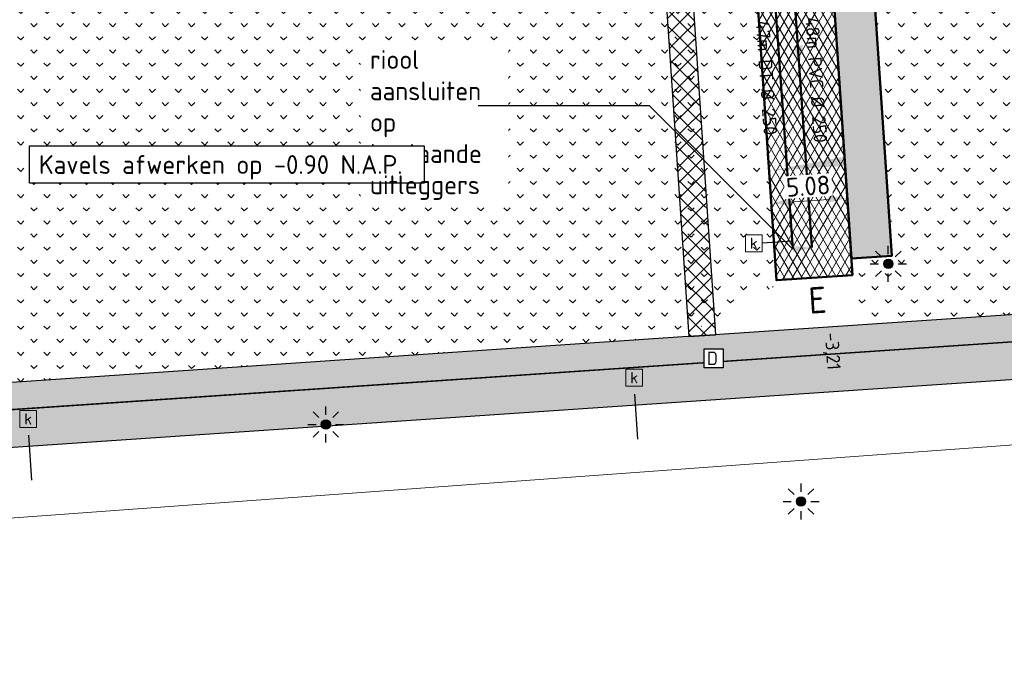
# Model space of a CAD drawing. Header units: metres. Extents: x 240159 to 241664, y 578380 to 583939.
# Tile 39 of 71: x 240636 to 240701, y 583537 to 583580. Entities that reach past the tile are written whole.
import ezdxf
from ezdxf import colors
from ezdxf.entities.mleader import LeaderData, LeaderLine
from ezdxf.enums import TextEntityAlignment as Align
from ezdxf.math import Vec2, Vec3

# ---------------------------------------------------------------- set-up
doc = ezdxf.new("R2010")
doc.units = ezdxf.units.M
doc.linetypes.add('RI-HWA_HUISAANSLUITING', pattern=[4.8, 3, -1.8])
for name, color, linetype, lineweight in [('08 DO Civiel - nieuwe persleiding 160', 96, 'NPERS', 30), ('N-GV-GR-BOLLEN-A', 92, 'Continuous', 9), ('N-WE-IE-MEUBILAIR_WEGMEUBILAIR_LICHTMAST_MET_PASTEGEL-S', 7, 'Continuous', 25), ('N-WE-KL-TRACE_WENSTRACE-A', 7, 'Continuous', 25), ('N-WE-RI-BOB-T', 7, 'Continuous', 13), ('N-WE-RI-MATERIAAL_DIAMETER_LENGTE-T', 7, 'Continuous', 13), ('N-WE-RI-STROOMRICHTING-S', 7, 'Continuous', 13), ('N-WE-VH-KANTVERHARDING-GD', 4, 'Continuous', 50), ('N-WE-VH-VERHARDING_ASFALT_DEKLAAG-A', 252, 'Continuous', 18), ('N-WE-VH-VERHARDING_HALFVERHARDING-A', 234, 'Continuous', 9), ('N-WE-VH-VERKANTING-S', 7, 'Continuous', 25), ('V-WE-VH-VERHARDING_ASFALT_TRAPSGEWIJSFREZEN-G', 90, 'VH-TRAPSGEWIJSFREZEN_A', 18), ('X-XX-AL-HOOGTE-T35', 50, 'Continuous', 35), ('X-XX-AL-REFERENTIE-M', 7, 'Continuous', 18), ('X-XX-AL-VERWIJZING-T25', 7, 'Continuous', 25), ('X-XX-WE-KG-WERKGRENS-G', 10, 'XX-WERKGRENS_CIRCEL', 20)]:
    doc.layers.add(name, color=color, linetype=linetype, lineweight=lineweight)
for name, color, linetype, lineweight, true_color in [('N-WE-RI-HWA_HUISAANSLUITING_PVC_125-G', 150, 'RI-HWA_HUISAANSLUITING', 25, 0x007fff), ('N-WE-RI-HWA_KOLK-S', 150, 'Continuous', 25, 0x007fff), ('N-WE-RI-HWA_LEIDINGINFO-S', 150, 'Continuous', 13, 0x007fff), ('N-WE-RI-HWA_TRANSPORTLEIDING_BETON_500-G', 150, 'Continuous', 20, 0x007fff), ('N-WE-RI-VWA_LEIDINGINFO-S', 20, 'Continuous', 13, 0xff3f00), ('N-WE-RI-VWA_TRANSPORTLEIDING_BETON_500-G', 20, 'Continuous', 20, 0xff3f00), ('X-XX-AL-VERWIJZING-NUTS_D-T18', 7, 'Continuous', 25, 0xfe01fe)]:
    doc.layers.add(name, color=color, linetype=linetype, lineweight=lineweight, true_color=true_color)
doc.styles.add('NLCS-ISO', font='NLCS-ISO.ttf')
doc.styles.add('NLCS-ISO-ANNOTATIEF-T25', font='NLCS-ISO.ttf', dxfattribs={"height": 2.5})
doc.styles.add('NLCS-ISO-M200-T35', font='NLCS-ISO.ttf', dxfattribs={"height": 0.7})
doc.styles.add('Style-STANDARD', font='simplex.shx')
doc.linetypes.add('NPERS', pattern='A,0.5,-0.5,["+",Style-STANDARD,S=0.5,R=0,X=-0.1,Y=-0.2],-0.8', length=1.8)
doc.linetypes.add('VH-TRAPSGEWIJSFREZEN_A', pattern='A,5,-1.5,[182,NLCS.SHX,S=10,R=0,X=0,Y=0],-1.5', length=8)
doc.linetypes.add('XX-WERKGRENS_CIRCEL', pattern='A,10,-2.5,[69,NLCS.SHX,S=1,R=0,X=0,Y=0],-2.5', length=15)
doc.dimstyles.new('NLCS-ANNOTATIEF-T25-PIJL_L2_H1', dxfattribs={"dimtxt": 2.5, "dimasz": 2.5, "dimexe": 2, "dimexo": 2, "dimgap": 0.7, "dimtad": 1, "dimzin": 0, "dimdsep": 46, "dimtxsty": 'NLCS-ISO-ANNOTATIEF-T25', "dimcen": 0, "dimdle": 2, "dimclrd": 256, "dimclre": 256, "dimclrt": 256, "dimadec": 1, "dimazin": 0, "dimtfac": 1, "dimtdec": 3, "dimtofl": 0, "dimtmove": 0, "dimatfit": 3, "dimfxl": 2, "dimfxlon": 1, "dimtfillclr": 256, "dimtolj": 1, "dimtzin": 0, "dimlwd": -1, "dimlwe": -1, "dimarcsym": 0})
pattern_1 = [(45, (0, 0), (-0.5303300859, 0.5303300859), [0.5]), (135, (0, 0), (-0.5303300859, -0.5303300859), [0.5])]
pattern_2 = [(45, (0, 0), (-0.8749916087, 0.8749916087), [0.3, -0.937425]), (135, (0, 0), (-0.8749916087, -0.8749916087), [0.3, -0.937425])]

# ---------------------------------------------------------------- blocks, each defined once
blk = doc.blocks.new('*U33')
blk.add_solid([(5, 0.6), (5, 0), (-0.08, 0)])
blk = doc.blocks.new('*U87')
at = {"color": 0}
blk.add_line((-0.09, 1.26), (0.09, -1.26), dxfattribs=at)
at = {"layer": 'N-WE-RI-STROOMRICHTING-S', "color": 0}
blk.add_solid([(0.09, -1.26), (-0.72, 1.21), (0.54, 1.3)], dxfattribs=at)
at = {"layer": 'N-WE-RI-BOB-T', "color": 0, "style": 'NLCS-ISO'}
for tag, p in [('BOB_LINKS', (-1.14, 40.07)), ('BOB_RECHTS', (4.37, -39.59))]:
    blk.add_attdef(tag, text='', height=1.8, rotation=273.9583, dxfattribs=at).set_placement(p, align=Align.MIDDLE_CENTER)
at = {"layer": 'N-WE-RI-MATERIAAL_DIAMETER_LENGTE-T', "color": 0, "style": 'NLCS-ISO'}
blk.add_attdef('RIOOLINFO_001', (0.64, 8.12), '', height=1.8, rotation=273.9583, dxfattribs=at)
blk = doc.blocks.new('N-SIE-WEG_LICHTMAST_SPOT-SO')
h = blk.add_hatch(color=256)
edge = h.paths.add_edge_path()
edge.add_arc((0, 0), 0.77, 0, 360)
for p, q in [((-2.12, 2.12), (-1.15, 1.15)), ((0, 1.62), (0, 3)), ((1.15, 1.15), (2.12, 2.12)), ((-3, 0), (-1.62, 0)), ((-2.12, -2.12), (-1.15, -1.15)), ((0, -3), (0, -1.62)), ((1.15, -1.15), (2.12, -2.12)), ((1.62, 0), (3, 0))]:
    blk.add_line(p, q)
blk.add_circle((0, 0), 0.77)
at = {"style": 'NLCS-ISO'}
blk.add_attdef('TYPE', text='', height=1.8, dxfattribs=at).set_placement((0, 3), align=Align.BOTTOM_CENTER)
blk = doc.blocks.new('N_lichtmast')
blk.add_blockref('N-SIE-WEG_LICHTMAST_SPOT-SO', (0, 0))
blk = doc.blocks.new('SRI-KOLK-SO')
at = {"color": 0, "linetype": 'ByBlock', "lineweight": 18}
blk.add_lwpolyline([(-1.125, -1.125), (1.125, -1.125), (1.125, 1.125), (-1.125, 1.125)], close=True, dxfattribs=at)
at = {"color": 0, "linetype": 'ByBlock', "lineweight": 18, "style": 'NLCS-ISO'}
blk.add_text('k', height=1.5, dxfattribs=at).set_placement((0, 0), align=Align.MIDDLE_CENTER)
blk = doc.blocks.new('*U240')
at = {"layer": 'N-WE-RI-BOB-T', "color": 0, "style": 'NLCS-ISO'}
for tag, p in [('BOB_LINKS', (-4.73, 43.71)), ('BOB_RECHTS', (4.26, -83.02))]:
    blk.add_attdef(tag, text='', height=1.8, rotation=274.0605, dxfattribs=at).set_placement(p, align=Align.MIDDLE_CENTER)
at = {"layer": 'N-WE-RI-MATERIAAL_DIAMETER_LENGTE-T', "color": 0, "style": 'NLCS-ISO'}
blk.add_attdef('RIOOLINFO_001', (-3.64, 11.56), '', height=1.8, rotation=274.0605, dxfattribs=at)
blk = doc.blocks.new('*D206')
at = {"layer": 'Defpoints', "color": 0, "transparency": 16777216}
for p in [(240685.047, 583578.137), (240690.115, 583578.48), (240690.842, 583567.752)]:
    blk.add_point(p, dxfattribs=at)
at = {"layer": 'X-XX-AL-REFERENTIE-M', "transparency": 16777216}
for p, q in [((240685.706, 583568.406), (240685.842, 583566.411)), ((240690.775, 583568.75), (240690.91, 583566.754)), ((240687.021, 583567.493), (240689.595, 583567.667))]:
    blk.add_line(p, q, dxfattribs=at)
for points in [[(240687.007, 583567.701), (240687.035, 583567.285), (240685.774, 583567.408)], [(240689.581, 583567.875), (240689.609, 583567.459), (240690.842, 583567.752)]]:
    blk.add_solid(points, dxfattribs=at)
at = {"layer": 'X-XX-AL-REFERENTIE-M', "transparency": 16777216, "insert": (240688.242, 583568.553), "char_height": 1.25, "attachment_point": 5, "rotation": 3.87749, "style": 'NLCS-ISO-ANNOTATIEF-T25', "bg_fill": 3, "box_fill_scale": 1.1, "bg_fill_color": 256, "bg_fill_true_color": 13158600, "bg_fill_transparency": 0}
blk.add_mtext('\\A1;5.08', dxfattribs=at)

msp = doc.modelspace()

# ---------------------------------------------------------------- hatches: boundary and pattern name
at = {"layer": 'N-GV-GR-BOLLEN-A'}
h = msp.add_hatch(dxfattribs=at)
h.set_pattern_fill('AGR-BOLLEN', color=256, scale=0.5, pattern_type=2)
h.set_pattern_definition(pattern_2)
h.paths.add_polyline_path([(240686.474, 583735.503), (240748.725, 583739.722, -0.460694), (240763.66, 583724.475), (240761.251, 583697.29, 0.066949), (240762.114, 583678.259), (240765.893, 583657.375, -0.027843), (240768.68, 583634.896), (240773.404, 583565.204), (240779.941, 583574.402), (240778.573, 583636.488), (240794.946, 583725.789), (240796.591, 583769.562), (240796.764, 583773.057), (240793.275, 583772.783, -0.084188), (240757.188, 583776.178), (240741.334, 583780.426, 0.228324), (240682.712, 583765.292, -0.000854), (240659.229, 583745.644, -0.22007), (240596.227, 583728.709), (240513.155, 583743.564, 0.594048), (240482.46, 583699.445), (240488.768, 583688.3), (240507.69, 583654.865, -0.173814), (240514.477, 583598.584, -0.118522), (240502.533, 583574.041), (240526.377, 583548.37), (240523.712, 583587.68, -0.057678), (240524.325, 583600.551), (240529.022, 583629.153, 0.12265), (240527.101, 583652.738), (240518.082, 583679.469, -0.491873), (240530.436, 583697.965), (240589.679, 583701.98, 0.267474), (240599.665, 583708.673, -0.267474), (240611.311, 583716.476), (240665.692, 583720.162, 0.292007), (240674.317, 583726.529, -0.292007)])
h = msp.add_hatch(dxfattribs=at)
h.set_pattern_fill('AGR-BOLLEN', color=256, scale=0.5, pattern_type=2)
h.set_pattern_definition(pattern_2)
h.paths.add_polyline_path([(240693.819, 583563.917), (240691.115, 583563.733), (240691.416, 583559.294), (240717.447, 583561.058), (240728.353, 583561.68), (240758.016, 583567.799), (240762.896, 583568.806), (240760.763, 583600.277), (240759.911, 583601.021), (240693.854, 583596.544), (240689.25, 583591.247), (240689.444, 583588.377), (240692.148, 583588.56)])
h = msp.add_hatch(dxfattribs=at)
h.set_pattern_fill('AGR-BOLLEN', color=256, scale=0.5, pattern_type=2)
h.set_pattern_definition(pattern_2)
h.paths.add_polyline_path([(240677.799, 583595.455), (240619.912, 583591.532), (240617.48, 583588.746), (240621.086, 583588.991), (240621.208, 583587.195), (240615.806, 583586.829), (240615.299, 583586.248), (240617.242, 583557.574), (240617.465, 583554.281), (240679.902, 583558.513), (240686.177, 583561.999), (240684.223, 583590.88)])
at = {"layer": 'N-WE-KL-TRACE_WENSTRACE-A', "transparency": 33554559}
h = msp.add_hatch(dxfattribs=at)
h.set_pattern_fill('AKL-TRACE', color=256, scale=0.5, pattern_type=2)
h.set_pattern_definition(pattern_1)
h.paths.add_polyline_path([(240679.517, 583596.734), (240677.726, 583596.54), (240680.301, 583558.54), (240681.698, 583558.635), (240682.097, 583558.662)])
h = msp.add_hatch(dxfattribs=at)
h.set_pattern_fill('AKL-TRACE', color=256, scale=0.5, pattern_type=2)
h.set_pattern_definition(pattern_1)
h.paths.add_polyline_path([(240717.559, 583559.261), (240728.587, 583559.89), (240764.304, 583567.258), (240764.181, 583569.071), (240758.016, 583567.799), (240728.353, 583561.68), (240717.447, 583561.058), (240681.698, 583558.635), (240679.902, 583558.513), (240609.743, 583553.758), (240607.947, 583553.636), (240534.815, 583548.679), (240534.937, 583546.884)])
h = msp.add_hatch(dxfattribs=at)
h.set_pattern_fill('AKL-TRACE', color=256, scale=0.5, pattern_type=2)
h.set_pattern_definition(pattern_1)
edge = h.paths.add_edge_path()
edge.add_line((240534.57, 583544.353), (240717.74, 583556.768))
edge.add_arc((240751.814, 583054.046), 503.875, 89.01822, 93.87749, ccw=False)
edge.add_line((240760.447, 583557.847), (240759.92, 583560.356))
edge.add_arc((240751.814, 583054.046), 506.375, 89.08277, 93.87749)
edge.add_line((240717.571, 583559.262), (240530.269, 583546.567))
at = {"layer": 'N-WE-VH-VERHARDING_ASFALT_DEKLAAG-A'}
h = msp.add_hatch(dxfattribs=at)
h.set_pattern_fill('AVH-ASFALT', color=256, scale=0.5, pattern_type=2)
h.set_pattern_definition([(60, (0, 0), (-0.4330127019, 0.25), []), (120, (0, 0), (-0.4330127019, -0.25), [])])
edge = h.paths.add_edge_path()
edge.add_line((240767.256, 583566.003), (240762.614, 583634.485))
edge.add_arc((240565.606, 583621.132), 197.46, 3.87749, 10.25709)
edge.add_line((240759.91, 583656.293), (240756.131, 583677.176))
edge.add_arc((240832.432, 583690.983), 77.54, 174.93648, 190.25709, ccw=False)
edge.add_line((240755.195, 583697.827), (240757.603, 583725.012))
edge.add_arc((240749.675, 583725.714), 7.96, 354.93648, 453.87749)
edge.add_line((240749.136, 583733.656), (240686.885, 583729.437))
edge.add_arc((240687.423, 583721.495), 7.96, 93.87749, 186.28712)
edge.add_line((240679.511, 583720.623), (240682.9, 583689.861))
edge.add_arc((240481.578, 583667.681), 202.54, -2.56616, 6.28712, ccw=False)
edge.add_arc((240881.177, 583649.772), 197.46, 177.43384, 187.6032)
edge.add_line((240685.453, 583623.645), (240687.834, 583605.814))
edge.add_arc((240487.074, 583579.016), 202.54, 3.87749, 7.6032, ccw=False)
edge.add_line((240689.151, 583592.712), (240691.19, 583562.626))
edge.add_line((240691.19, 583562.626), (240686.121, 583562.282))
edge.add_line((240686.121, 583562.282), (240684.082, 583592.369))
edge.add_arc((240487.074, 583579.016), 197.46, 3.87749, 7.6032)
edge.add_line((240682.798, 583605.142), (240680.418, 583622.973))
edge.add_arc((240881.177, 583649.772), 202.54, 177.43384, 187.6032, ccw=False)
edge.add_arc((240481.578, 583667.681), 197.46, 357.43384, 366.28712)
edge.add_line((240677.851, 583689.305), (240675.678, 583709.023))
edge.add_arc((240669.754, 583708.37), 5.96, 6.28712, 93.87749)
edge.add_line((240669.351, 583714.316), (240611.722, 583710.41))
edge.add_arc((240612.26, 583702.469), 7.96, 93.87749, 187.14666)
edge.add_line((240604.362, 583701.478), (240610.262, 583654.424))
edge.add_arc((240357.203, 583622.695), 255.04, 3.87749, 7.14666, ccw=False)
edge.add_line((240611.659, 583639.942), (240617.242, 583557.574))
edge.add_line((240617.242, 583557.574), (240612.174, 583557.23))
edge.add_line((240612.174, 583557.23), (240606.591, 583639.598))
edge.add_arc((240357.203, 583622.695), 249.96, 3.87749, 7.14666)
edge.add_line((240605.221, 583653.792), (240600.557, 583690.991))
edge.add_arc((240594.644, 583690.249), 5.96, 7.14666, 93.87749)
edge.add_line((240594.24, 583696.196), (240530.847, 583691.899))
edge.add_arc((240531.386, 583683.957), 7.96, 93.87749, 198.64281)
edge.add_line((240523.843, 583681.413), (240532.861, 583654.682))
edge.add_arc((240480.709, 583637.087), 55.04, -9.32679, 18.64281, ccw=False)
edge.add_line((240535.022, 583628.167), (240530.324, 583599.566))
edge.add_arc((240579.624, 583591.469), 49.96, 170.67321, 183.87749)
edge.add_line((240529.778, 583588.091), (240532.319, 583550.603))
edge.add_line((240532.319, 583550.603), (240527.251, 583550.26))
edge.add_arc((240521.311, 583549.843), 5.954, -29.81241, 4.01067, ccw=False)
edge.add_line((240526.477, 583546.883), (240523.712, 583587.68))
edge.add_arc((240579.624, 583591.469), 56.04, 170.67321, 183.87749, ccw=False)
edge.add_line((240524.325, 583600.551), (240529.022, 583629.153))
edge.add_arc((240480.709, 583637.087), 48.96, 350.67321, 378.64281)
edge.add_line((240527.101, 583652.738), (240518.082, 583679.469))
edge.add_arc((240531.386, 583683.957), 14.04, 93.87749, 198.64281, ccw=False)
edge.add_line((240530.436, 583697.965), (240589.679, 583701.98))
edge.add_arc((240588.865, 583713.993), 12.04, 273.87749, 333.77597)
edge.add_arc((240612.26, 583702.469), 14.04, 93.87749, 153.77597, ccw=False)
edge.add_line((240611.311, 583716.476), (240665.692, 583720.162))
edge.add_arc((240665.019, 583730.1), 9.96, 273.87749, 338.99028)
edge.add_arc((240687.423, 583721.495), 14.04, 93.87749, 158.99028, ccw=False)
edge.add_line((240686.474, 583735.503), (240748.725, 583739.722))
edge.add_arc((240749.675, 583725.714), 14.04, -5.06352, 93.87749, ccw=False)
edge.add_line((240763.66, 583724.475), (240761.251, 583697.29))
edge.add_arc((240832.432, 583690.983), 71.46, 174.93648, 190.25709)
edge.add_line((240762.114, 583678.259), (240765.893, 583657.375))
edge.add_arc((240565.606, 583621.132), 203.54, 3.87749, 10.25709, ccw=False)
edge.add_line((240768.68, 583634.896), (240773.73, 583560.394))
edge.add_arc((240780.413, 583564.719), 7.96, 183.87749, 212.90677, ccw=False)
edge.add_line((240772.471, 583564.18), (240772.324, 583566.347))
edge.add_line((240772.324, 583566.347), (240767.256, 583566.003))

# ---------------------------------------------------------------- linework, layer by layer
at = {"layer": '08 DO Civiel - nieuwe persleiding 160', "ltscale": 2, "flags": 128}
msp.add_lwpolyline([(240800.136, 583564.579), (240778.494, 583569.259), (240759.92, 583560.356), (240738.734, 583560.252), (240717.571, 583559.262), (240535.566, 583546.933)], dxfattribs=at)
at = {"layer": 'N-WE-KL-TRACE_WENSTRACE-A', "transparency": 33554559}
for points in [[(240679.517, 583596.734), (240677.726, 583596.54), (240680.301, 583558.54), (240681.698, 583558.635), (240682.097, 583558.662)], [(240717.559, 583559.261), (240728.587, 583559.89), (240764.304, 583567.258), (240764.181, 583569.071), (240758.016, 583567.799), (240728.353, 583561.68), (240717.447, 583561.058), (240681.698, 583558.635), (240679.902, 583558.513), (240609.743, 583553.758), (240607.947, 583553.636), (240534.815, 583548.679), (240534.937, 583546.884)]]:
    msp.add_lwpolyline(points, close=True, dxfattribs=at)
msp.add_lwpolyline([(240534.57, 583544.353), (240717.74, 583556.768, -0.021206), (240760.447, 583557.847), (240759.92, 583560.356, 0.020924), (240717.571, 583559.262), (240530.269, 583546.567)], format="xyb", close=True, dxfattribs=at)
at = {"layer": 'N-WE-RI-HWA_HUISAANSLUITING_PVC_125-G'}
for p, q in [((240687.183, 583564.894), (240685.182, 583564.75)), ((240676.894, 583551.719), (240676.655, 583555.245)), ((240636.549, 583548.985), (240636.311, 583552.497))]:
    msp.add_line(p, q, dxfattribs=at)
at = {"layer": 'N-WE-RI-HWA_TRANSPORTLEIDING_BETON_500-G', "const_width": 0.15, "flags": 128}
msp.add_lwpolyline([(240687.221, 583564.362), (240684.733, 583598.932), (240678.284, 583636.463), (240677.891, 583676.134), (240673.643, 583715.9), (240672.169, 583729.698), (240761.505, 583735.084)], dxfattribs=at)
at = {"layer": 'N-WE-RI-VWA_TRANSPORTLEIDING_BETON_500-G', "const_width": 0.15, "flags": 128}
msp.add_lwpolyline([(240688.491, 583564.448), (240686.071, 583599.02), (240676.737, 583731.295), (240763.068, 583737.126)], dxfattribs=at)
at = {"layer": 'N-WE-VH-KANTVERHARDING-GD', "ltscale": 0.1}
msp.add_lwpolyline([(240683.915, 583658.612, 0.044401), (240685.453, 583623.645), (240687.834, 583605.814, -0.016258), (240689.151, 583592.712), (240691.19, 583562.626), (240686.121, 583562.282), (240684.082, 583592.369, 0.016258), (240682.798, 583605.142), (240680.418, 583622.973, -0.044401), (240678.84, 583658.84, 0.038649)], format="xyb", dxfattribs=at)
at = {"layer": 'V-WE-VH-VERHARDING_ASFALT_TRAPSGEWIJSFREZEN-G', "flags": 128}
msp.add_lwpolyline([(240686.121, 583562.282), (240691.19, 583562.626)], dxfattribs=at)
at = {"layer": 'X-XX-WE-KG-WERKGRENS-G', "flags": 128}
msp.add_lwpolyline([(240187.762, 583784.732), (240159.404, 583757.698), (240169.028, 583742.355), (240265.702, 583784.857), (240393.607, 583784.982), (240387.115, 583763.745), (240401.241, 583754.746), (240418.947, 583769.347), (240428.104, 583727.117), (240466.42, 583693.547), (240507.393, 583537.131), (240800.136, 583558.506), (240818.587, 583786.439), (240856.238, 583841.557), (240925.322, 583832.926), (240937.919, 583879.713), (241166.237, 583879.713), (241166.237, 583939.034), (240701.99, 583939.034), (240693.683, 583887.816), (240643.783, 583887.816), (240514.589, 583853.279), (240512.63, 583866.906), (240506.367, 583870.112), (240500.104, 583934.686), (240187.567, 583934.686)], close=True, dxfattribs=at)

# ---------------------------------------------------------------- block references
at = {"layer": 'N-WE-IE-MEUBILAIR_WEGMEUBILAIR_LICHTMAST_MET_PASTEGEL-S', "xscale": 0.4, "yscale": 0.4, "zscale": 0.4}
for p in [(240693.575, 583563.381), (240656.128, 583552.692), (240687.765, 583547.57)]:
    msp.add_blockref('N_lichtmast', p, dxfattribs=at)
at = {"layer": 'N-WE-RI-HWA_KOLK-S', "xscale": 0.5, "yscale": 0.5, "zscale": 0.5}
for p in [(240684.619, 583564.75), (240676.655, 583555.807), (240636.311, 583553.06)]:
    msp.add_blockref('SRI-KOLK-SO', p, dxfattribs=at)
at = {"layer": 'N-WE-VH-VERKANTING-S', "rotation": 3.877493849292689}
msp.add_blockref('*U33', (240685.668, 583569.564), dxfattribs=at)

# ---------------------------------------------------------------- texts
at = {"layer": 'X-XX-AL-HOOGTE-T35', "style": 'NLCS-ISO-M200-T35'}
msp.add_text('E', height=1.75, rotation=3.87749, dxfattribs=at).set_placement((240688.956, 583559.566), align=Align.BOTTOM_CENTER)

# ---------------------------------------------------------------- next in the draw order: texts
at = {"layer": 'X-XX-AL-VERWIJZING-NUTS_D-T18', "insert": (240681.492, 583557.541), "char_height": 0.9, "width": 0.9, "attachment_point": 1, "style": 'NLCS-ISO-ANNOTATIEF-T25', "bg_fill": 19, "box_fill_scale": 1.2, "bg_fill_color": 256, "bg_fill_transparency": 0}
msp.add_mtext('D', dxfattribs=at)

# ---------------------------------------------------------------- next in the draw order: dimensions: what is measured, and where the dimension line sits
at = {"layer": 'X-XX-AL-REFERENTIE-M'}
dim = msp.add_aligned_dim(p1=(240685.047, 583578.137), p2=(240690.115, 583578.48), distance=-10.753, dimstyle='NLCS-ANNOTATIEF-T25-PIJL_L2_H1', override={"dimtfill": 1}, dxfattribs=at)
dim.commit()
dim.dimension.update_dxf_attribs({"geometry": '*D206', "text_midpoint": (240688.242, 583568.553)})

# ---------------------------------------------------------------- next in the draw order: linework, layer by layer
at = {"layer": 'N-WE-VH-KANTVERHARDING-GD', "ltscale": 0.1}
msp.add_lwpolyline([(240689.444, 583588.377), (240691.115, 583563.733), (240693.819, 583563.917), (240692.148, 583588.56)], close=True, dxfattribs=at)

# ---------------------------------------------------------------- next in the draw order: block references
at = {"layer": 'N-WE-RI-HWA_LEIDINGINFO-S'}
ref = msp.add_blockref('*U240', (240686.428, 583575.693), dxfattribs=dict(at, xscale=0.5, yscale=0.5, zscale=0.5))
ref.add_attrib('RIOOLINFO_001', '47m DT %%C 250', (240684.746, 583579.543), dxfattribs={"layer": 'N-WE-RI-MATERIAAL_DIAMETER_LENGTE-T', "color": 0, "height": 0.9, "rotation": 274.06049, "style": 'NLCS-ISO'})

# ---------------------------------------------------------------- next in the draw order: leaders
at = {"layer": 'X-XX-AL-VERWIJZING-T25'}
ml = msp.add_multileader_mtext('Standard', dxfattribs=at)
ml.set_content('riool aansluiten op bestaande uitleggers', color=256, style='NLCS-ISO-ANNOTATIEF-T25')
ml.set_leader_properties(color=256, linetype='ByLayer', lineweight=-1)
ml.build(insert=Vec2(0, 0))
ml.multileader.update_dxf_attribs({"text_left_attachment_type": 5, "text_right_attachment_type": 5, "dogleg_length": 2.5, "arrow_head_size": 1.25, "scale": 0.5})
ctx = ml.context
ctx.base_point, ctx.scale, ctx.char_height, ctx.arrow_head_size, ctx.landing_gap_size, ctx.plane_origin = Vec3(240658.617, 583573.89), 0.5, 1.25, 1.25, 0.45, Vec3(240732.432, 583555.642)
ctx.left_attachment, ctx.right_attachment = 5, 5
notes = []
notes.append((ctx, [(1, (1, 1, 0), (240677.666, 583573.89), (-1, 0), 2.274, [(1, [(240688.491, 583564.448), (240687.221, 583564.362)], 0, [])])]))
ctx.mtext.insert, ctx.mtext.width, ctx.mtext.flow_direction = Vec3(240659.067, 583577.598), 17.18656, 5
ctx.mtext.has_bg_fill, ctx.mtext.bg_color, ctx.mtext.bg_scale_factor, ctx.mtext.bg_transparency, ctx.mtext.use_window_bg_color = 1, -1027028792, 1.5, 0, 1
for ctx, leaders in notes:
    for number, flags, end, landing, length, lines in leaders:
        leader = LeaderData()
        leader.index, (leader.has_last_leader_line, leader.has_dogleg_vector, leader.attachment_direction) = number, flags
        leader.last_leader_point, leader.dogleg_vector, leader.dogleg_length = Vec3(end), Vec3(landing), length
        for number, points, colour, breaks in lines:
            line = LeaderLine()
            line.index, line.vertices, line.color, line.breaks = number, Vec3.list(points), colors.encode_raw_color(colour), breaks
            leader.lines.append(line)
        ctx.leaders.append(leader)

# ---------------------------------------------------------------- next in the draw order: block references
at = {"layer": 'N-WE-RI-VWA_LEIDINGINFO-S'}
ref = msp.add_blockref('*U87', (240687.613, 583577.275, -1.825), dxfattribs=dict(at, xscale=0.5, yscale=0.5, zscale=0.5))
ref.add_attrib('RIOOLINFO_001', '48m PVC %%C 250', (240688.042, 583579.766, -1.825), dxfattribs={"layer": 'N-WE-RI-MATERIAAL_DIAMETER_LENGTE-T', "color": 0, "height": 0.9, "rotation": 273.9583, "style": 'NLCS-ISO'})
ref.add_attrib('BOB_LINKS_001', '-3,12', (240686.591, 583598.612, -1.825), dxfattribs={"layer": 'N-WE-RI-BOB-T', "color": 0, "height": 0.9, "rotation": 273.9583, "style": 'NLCS-ISO'})
ref.add_attrib('BOB_RECHTS_001', '-3,21', (240689.347, 583558.78, -1.825), dxfattribs={"layer": 'N-WE-RI-BOB-T', "color": 0, "height": 0.9, "rotation": 273.9583, "style": 'NLCS-ISO'})

# ---------------------------------------------------------------- next in the draw order: texts
at = {"layer": 'X-XX-AL-VERWIJZING-T25', "insert": (240637.026, 583570.612), "char_height": 1.25, "attachment_point": 1, "style": 'NLCS-ISO-ANNOTATIEF-T25', "bg_fill": 19, "box_fill_scale": 1.5, "bg_fill_color": 256, "bg_fill_transparency": 0}
msp.add_mtext_dynamic_manual_height_columns('Kavels afwerken op -0.90 N.A.P.', width=25.03189, gutter_width=6.25, heights=[0], dxfattribs=at)

# ---------------------------------------------------------------- next in the draw order: hatches: boundary and pattern name
at = {"layer": 'N-WE-VH-VERHARDING_HALFVERHARDING-A'}
h = msp.add_hatch(dxfattribs=at)
h.set_pattern_fill('AVH-HALFVERHARDING', color=256, scale=0.25, pattern_type=2)
h.set_pattern_definition([(50, (223423.6959, 577547.9312), (1.79315046, -0.15688034), [0.1875, -2.0625]), (355, (223423.6959, 577547.9312), (-0.34687833, 1.88048033), [0.15, -1.65]), (100.4514, (223423.8453, 577547.9181), (1.44627345, 1.72359886), [0.15935047, -1.75285528]), (46.1842, (223423.6959, 577548.4312), (2.66810262, -0.41379754), [0.28125, -3.09375]), (96.6356, (223423.9182, 577548.3967), (2.33665676, 2.43529468), [0.2390257, -2.6292825]), (351.1842, (223423.696, 577548.4312), (2.33665486, 2.4352965), [0.225, -2.475]), (21, (223423.9459, 577548.3062), (1.49226763, -1.00654723), [0.1875, -2.0625]), (326, (223423.9459, 577548.3062), (0.60828833, 1.81287511), [0.15, -1.65]), (71.4514, (223424.0702, 577548.2223), (2.10055657, 0.80632624), [0.15935047, -1.75285528]), (37.5, (223423.6959, 577547.93116), (0.030399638, 0.832234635), [0, -1.63, 0, -1.675, 0, -1.65625]), (7.5, (223423.6959, 577547.9312), (0.657673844, 0.98602928), [0, -0.955, 0, -1.5925, 0, -0.63125]), (327.5, (223423.1384, 577547.93116), (1.33455609, -0.05638718), [0, -0.625, 0, -1.95, 0, -2.5875]), (317.5, (223422.8884, 577547.9312), (1.45796542, 0.250262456), [0, -0.8125, 0, -1.295, 0, -1.8375])])
h.paths.add_polyline_path([(240689.444, 583588.377), (240691.115, 583563.733), (240693.819, 583563.917), (240692.148, 583588.56)])
h.paths.add_polyline_path([(240609.459, 583557.948), (240607.757, 583583.057), (240610.411, 583583.237), (240612.113, 583558.128)])

doc.saveas('drawing.dxf')
